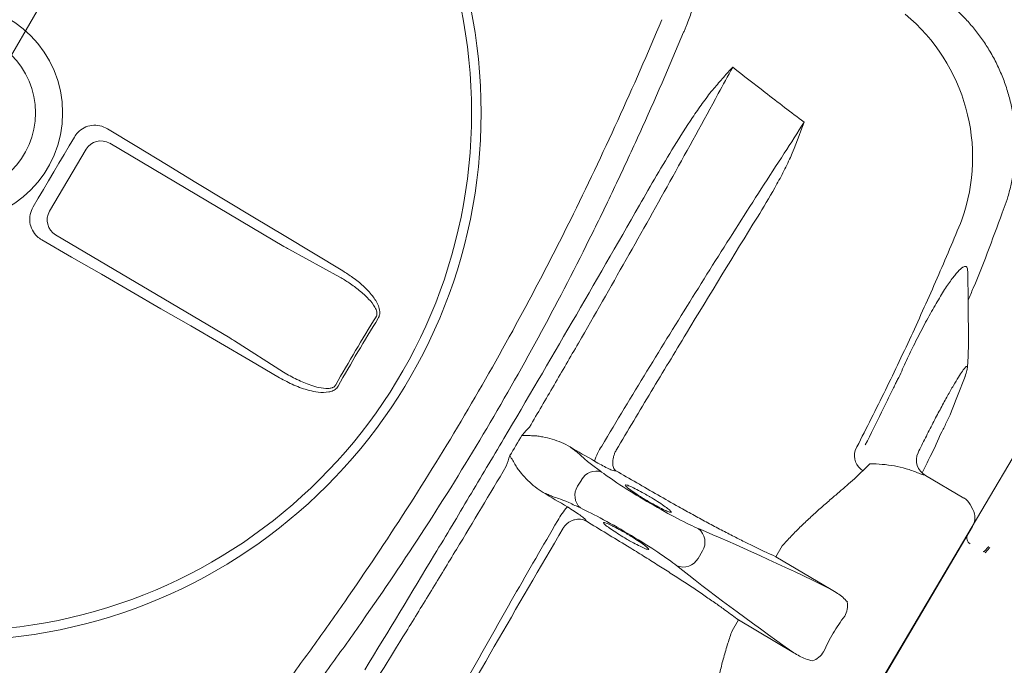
# Model space of a CAD drawing. Header units: millimetres. Extents: x 99250 to 122845, y -19292 to 18303.
# Tile 48 of 99: x 114801 to 115087, y 13566 to 13753. Entities that reach past the tile are written whole.
import ezdxf

# ---------------------------------------------------------------- set-up
doc = ezdxf.new("R2010")
doc.units = ezdxf.units.MM
doc.header["$MEASUREMENT"] = 0
doc.layers.add('IRISH HOUSE_HYD AIRPORT_DRAINAGE LAYOUT 1$0$GREY SCALE', color=8, linetype='Continuous')
doc.layers.add('IRISH HOUSE_HYD AIRPORT_DRAINAGE LAYOUT 1$0$GREYSCALE', color=8, linetype='Continuous', lineweight=0)
doc.layers.add('M-MEP-ELPR-EQUIP', color=6, linetype='Continuous', lineweight=20)

# ---------------------------------------------------------------- blocks, each defined once
blk = doc.blocks.new('IRISH HOUSE_HYD AIRPORT_DRAINAGE LAYOUT 1$0$FLOOR PLAN')
at = {"layer": 'IRISH HOUSE_HYD AIRPORT_DRAINAGE LAYOUT 1$0$GREYSCALE', "color": 8, "lineweight": 0}
for p, q in [((15237.47, 14498.25), (14648, 13484.58)), ((15165.22, 13754.86, -57105.36), (14935.54, 13366.63, -57105.36)), ((14993.59, 13749.78, -57105.4), (14993.59, 13749.79, -57105.4)), ((14834.8, 13716.58, -57105.4), (14826.25, 13721.77, -57105.4)), ((14816.64, 13719.38, -57105.4), (14815.15, 13716.84, -57105.4)), ((14820.04, 13715.82, -57105.4), (14809.4, 13697.84, -57105.4)), ((14815.15, 13716.84, -57105.4), (14813.65, 13714.31, -57105.4)), ((14877.48, 13687.63, -57105.4), (14826.89, 13717.56, -57105.4)), ((14843.35, 13711.4, -57105.4), (14834.8, 13716.58, -57105.4)), ((14813.65, 13714.31, -57105.4), (14812.15, 13711.77, -57105.4)), ((14810.65, 13709.23, -57105.4), (14809.15, 13706.7, -57105.4)), ((14812.15, 13711.77, -57105.4), (14810.65, 13709.23, -57105.4)), ((14851.89, 13706.22, -57105.4), (14843.35, 13711.4, -57105.4)), ((14809.15, 13706.7, -57105.4), (14807.65, 13704.16, -57105.4)), ((14807.65, 13704.16, -57105.4), (14806.15, 13701.63, -57105.4)), ((14860.44, 13701.06, -57105.4), (14851.89, 13706.22, -57105.4)), ((14806.15, 13701.63, -57105.4), (14804.64, 13699.1, -57105.4)), ((14868.98, 13695.9, -57105.4), (14860.44, 13701.06, -57105.4)), ((15086.62, 13698.91, -57105.4), (15086.62, 13698.91, -57105.4)), ((14877.52, 13690.76, -57105.4), (14868.98, 13695.9, -57105.4)), ((14807.18, 13689.52, -57105.4), (14815.84, 13684.53, -57105.4)), ((14811.17, 13690.99, -57105.4), (14861.76, 13661.06, -57105.4)), ((14886.06, 13685.63, -57105.4), (14877.52, 13690.76, -57105.4)), ((14893.75, 13678.72, -57105.4), (14878.9, 13686.82, -57105.4)), ((14815.84, 13684.53, -57105.4), (14824.5, 13679.54, -57105.4)), ((14894.6, 13680.5, -57105.4), (14886.06, 13685.63, -57105.4)), ((14824.5, 13679.54, -57105.4), (14833.15, 13674.54, -57105.4)), ((14833.15, 13674.54, -57105.4), (14841.79, 13669.54, -57105.4)), ((14841.79, 13669.54, -57105.4), (14850.42, 13664.53, -57105.4)), ((14850.42, 13664.53, -57105.4), (14859.04, 13659.52, -57105.4)), ((14859.04, 13659.52, -57105.4), (14867.65, 13654.51, -57105.4)), ((14863.16, 13660.21, -57105.4), (14877.41, 13651.09, -57105.4)), ((14867.65, 13654.51, -57105.4), (14876.25, 13649.5, -57105.4)), ((15075.14, 13649.36, -57105.4), (15073.29, 13644.77, -57105.4)), ((15075.14, 13649.36, -57105.4), (15075.26, 13649.73, -57105.4)), ((15061.67, 13627.75, -57105.4), (15061.93, 13628.27, -57105.4)), ((15045.63, 13622.53, -57105.4), (15047.66, 13624.49, -57105.4)), ((14973.46, 13622.51, -57105.4), (14973.88, 13622.52, -57105.4)), ((15063.86, 13621.17, -57105.4), (15074.95, 13614.6, -57105.4)), ((14963.88, 13619.82, -57105.4), (14962.8, 13617.99, -57105.4)), ((15076.81, 13612.68, -57105.4), (15077.58, 13611.25, -57105.4)), ((14989.35, 13610.59, -57105.4), (14989.36, 13610.59, -57105.4)), ((14965.24, 13607.93, -57105.4), (14965.05, 13608.3, -57105.4)), ((15029.34, 13524.92, -57105.4), (15077.49, 13606.31, -57105.4)), ((15022.23, 13600.7, -57105.4), (15020.38, 13597.56, -57105.4)), ((15082.08, 13600.47, -57105.4), (15080.88, 13599.08, -57105.4)), ((15082.08, 13600.47, -57105.4), (15082.09, 13600.48, -57105.4)), ((14999.04, 13599.23, -57105.4), (14997.77, 13597.08, -57105.4)), ((15081.19, 13598.69, -57105.4), (15082.51, 13600.23, -57105.4)), ((15020.38, 13597.56, -57105.4), (15036.44, 13588.06, -57105.4)), ((15009.51, 13579.19, -57105.4), (15007.65, 13576.05, -57105.4)), ((15025.57, 13569.69, -57105.4), (15009.51, 13579.19, -57105.4))]:
    blk.add_line(p, q, dxfattribs=at)
for radius in [153.13, 150.36, 31.58, 23.71]:
    blk.add_circle((14781.64, 13726.39, -57105.4), radius, dxfattribs=at)
for centre, radius, start, end in [((21130.68, 10361.07), 7752.88, 141.708854, 166.516628), ((21130.68, 10361.07), 7602.52, 141.773276, 166.244763), ((15023.46, 13713.41, -57105.4), 54.05, 340.4634, 50.3316), ((14824.35, 13713.19, -57105.4), 5.05, 59.8675, 148.7006), ((14813.78, 13695.32, -57105.4), 5.05, 150.0827, 238.9158), ((15340.51, 13395.77, -57105.4), 513.8, 148.1108, 150.6725), ((15340.43, 13395.82, -57105.4), 512.94, 148.1109, 150.6724), ((14985.39, 13619.41, -57105.4), 18.66, 146.6186, 161.5725), ((15048.36, 13626.93, -57105.4), 5.18, 163.583, 238.2068), ((15066.09, 13625.56, -57105.4), 4.93, 153.7035, 243.1137), ((14968.19, 13617.54, -57105.4), 4.87, 70.9566, 151.9941), ((14966.87, 13615.32, -57105.4), 4.87, 146.7892, 227.8267), ((14973.49, 13599.35, -57105.4), 18.63, 137.1941, 152.1685), ((15072.4, 13610.29, -57105.4), 5.01, 28.4279, 59.3916), ((15073.17, 13608.87, -57105.4), 5.01, 329.3916, 28.4279), ((14994.84, 13601.83, -57105.4), 4.94, 328.2387, 51.4745), ((15077.85, 13602.99, -57105.4), 2, 149.3916, 239.3916), ((15080.71, 13599.26, -57105.4), 0.251, 238.4722, 319.3916), ((14993.47, 13599.51, -57105.4), 4.94, 247.3087, 330.5446), ((15034.76, 13583.49, -57105.4), 6.44, 330.4077, 8.5879), ((15028.76, 13573.36, -57105.4), 6.44, 290.1953, 328.3756)]:
    blk.add_arc(centre, radius, start, end, dxfattribs=at)
at = {"layer": 'IRISH HOUSE_HYD AIRPORT_DRAINAGE LAYOUT 1$0$GREYSCALE', "color": 8, "lineweight": 0, "ltscale": 0.25}
for centre, radius, start, end in [((21162.38, 10254.78), 7836.99, 141.329977, 165.793479), ((21207.44, 10240.08), 7731.89, 141.956801, 165.483737)]:
    blk.add_arc(centre, radius, start, end, dxfattribs=at)
at = {"layer": 'IRISH HOUSE_HYD AIRPORT_DRAINAGE LAYOUT 1$0$GREYSCALE', "color": 8, "lineweight": 0, "extrusion": (0, 0, -1)}
for centre, major_axis, ratio, start_param, end_param in [((14876.95, 13688.46, -57105.4), (4.27, -2.62), 0.086139, 1.045879, 1.394945), ((14860.79, 13661.13, -57105.4), (4.35, -2.49), 0.086139, 4.88824, 5.237306), ((14976.9, 13619.38, -57105.4), (12.94, -7.66), 0.087489, 2.411328, 2.834153), ((14887.45, 13663.26, -57105.4), (101.81, -60.23), 0.087489, 5.55292, 5.600646), ((14983.73, 13615.17, -57105.4), (17.26, -10.21), 0.087489, 0.555229, 2.459054), ((14969.45, 13606.79, -57105.4), (12.94, -7.66), 0.087489, 3.449035, 3.871858), ((14887.92, 13664.07, -57105.4), (101.81, -60.23), 0.087489, 0.682539, 0.730265), ((14976.43, 13602.83, -57105.4), (17.26, -10.21), 0.087489, 3.824132, 5.727956), ((15167.11, 13492.8, -57105.4), (205.71, -121.7), 0.087489, 3.696821, 3.973461), ((15171.98, 13501.03, -57105.4), (205.71, -121.7), 0.087489, 2.309725, 2.586364)]:
    blk.add_ellipse(centre, major_axis=major_axis, ratio=ratio, start_param=start_param, end_param=end_param, dxfattribs=at)
at = {"layer": 'IRISH HOUSE_HYD AIRPORT_DRAINAGE LAYOUT 1$0$GREYSCALE', "color": 8, "lineweight": 0}
for points, knots in [([(14993.59, 13749.79, -57105.4), (14993.73, 13750.12, -57105.4), (14993.87, 13750.45, -57105.4), (14994.15, 13751.11, -57105.4), (14994.29, 13751.44, -57105.4), (14994.68, 13752.44, -57105.4), (14994.94, 13753.1, -57105.4), (14995.67, 13755.09, -57105.4), (14996.11, 13756.41, -57105.4), (14997.32, 13760.36, -57105.4), (14997.96, 13762.96, -57105.4), (14998.57, 13766.19, -57105.4), (14998.69, 13766.83, -57105.4), (14998.9, 13768.12, -57105.4), (14999, 13768.75, -57105.4), (14999.26, 13770.65, -57105.4), (14999.39, 13771.9, -57105.4), (14999.7, 13775.58, -57105.4), (14999.77, 13777.95, -57105.4), (14999.69, 13781.39, -57105.4), (14999.63, 13782.51, -57105.4), (14999.46, 13784.68, -57105.4), (14999.34, 13785.73, -57105.4), (14998.91, 13788.81, -57105.4), (14998.51, 13790.75, -57105.4), (14997.88, 13793.01, -57105.4), (14997.74, 13793.46, -57105.4), (14997.46, 13794.33, -57105.4), (14997.31, 13794.76, -57105.4), (14996.86, 13796.01, -57105.4), (14996.52, 13796.81, -57105.4), (14995.46, 13799.09, -57105.4), (14994.65, 13800.45, -57105.4), (14993.74, 13801.67, -57105.4)], [0, 0, 0, 0, 0.015625, 0.015625, 0.03125, 0.03125, 0.0625, 0.0625, 0.125, 0.125, 0.25, 0.25, 0.28125, 0.28125, 0.3125, 0.3125, 0.375, 0.375, 0.5, 0.5, 0.5625, 0.5625, 0.625, 0.625, 0.75, 0.75, 0.78125, 0.78125, 0.8125, 0.8125, 0.875, 0.875, 1, 1, 1, 1]), ([(15070.01, 13758.64, -57105.4), (15070.82, 13757.98, -57105.4), (15072.64, 13756.5, -57105.4), (15075.23, 13753.95, -57105.4), (15077.8, 13751.07, -57105.4), (15080.16, 13747.99, -57105.4), (15082.37, 13744.64, -57105.4), (15084.36, 13741.03, -57105.4), (15086.11, 13737.18, -57105.4), (15087.52, 13733.25, -57105.4), (15088.62, 13729.27, -57105.4), (15089.39, 13725.27, -57105.4), (15089.85, 13721.27, -57105.4), (15090.01, 13717.29, -57105.4), (15089.87, 13713.36, -57105.4), (15089.45, 13709.49, -57105.4), (15088.75, 13705.71, -57105.4), (15087.85, 13702.17, -57105.4), (15087.06, 13699.93, -57105.4), (15086.69, 13698.88, -57105.4)], [0, 0, 0, 0, 0.047522, 0.105774, 0.164129, 0.222565, 0.281067, 0.345588, 0.409388, 0.472348, 0.534521, 0.59595, 0.656664, 0.716682, 0.776014, 0.834663, 0.892623, 0.94988, 1, 1, 1, 1]), ([(14987.26, 13753.43, -57105.4), (14983.14, 13743.65, -57105.4), (14978.88, 13733.91, -57105.4), (14970.03, 13714.52, -57105.4), (14965.45, 13704.86, -57105.4), (14955.92, 13685.66, -57105.4), (14950.98, 13676.13, -57105.4), (14940.74, 13657.24, -57105.4), (14935.45, 13647.89, -57105.4), (14924.5, 13629.38, -57105.4), (14918.84, 13620.22, -57105.4), (14907.23, 13602.17, -57105.4), (14901.26, 13593.27, -57105.4), (14892.09, 13580.09, -57105.4), (14889, 13575.72, -57105.4), (14882.74, 13567.05, -57105.4), (14879.59, 13562.74, -57105.4), (14870.02, 13549.91, -57105.4), (14863.54, 13541.49, -57105.4), (14856.95, 13533.17, -57105.4)], [0, 0, 0, 0, 0.125, 0.125, 0.25, 0.25, 0.375, 0.375, 0.5, 0.5, 0.625, 0.625, 0.75, 0.75, 0.8125, 0.8125, 0.875, 0.875, 1, 1, 1, 1]), ([(14863.2, 13529.38, -57105.4), (14869.81, 13537.69, -57105.4), (14876.32, 13546.11, -57105.4), (14885.91, 13558.93, -57105.4), (14889.08, 13563.23, -57105.4), (14895.35, 13571.9, -57105.4), (14898.45, 13576.26, -57105.4), (14907.66, 13589.46, -57105.4), (14913.64, 13598.36, -57105.4), (14925.27, 13616.41, -57105.4), (14930.93, 13625.56, -57105.4), (14941.89, 13644.08, -57105.4), (14947.19, 13653.46, -57105.4), (14957.41, 13672.35, -57105.4), (14962.33, 13681.88, -57105.4), (14969.46, 13696.29, -57105.4), (14971.79, 13701.11, -57105.4), (14976.37, 13710.78, -57105.4), (14978.62, 13715.64, -57105.4), (14985.24, 13730.22, -57105.4), (14989.48, 13739.98, -57105.4), (14993.59, 13749.78, -57105.4)], [0, 0, 0, 0, 0.125, 0.125, 0.1875, 0.1875, 0.25, 0.25, 0.375, 0.375, 0.5, 0.5, 0.625, 0.625, 0.75, 0.75, 0.8125, 0.8125, 0.875, 0.875, 1, 1, 1, 1]), ([(15007.66, 13739.49, -57105.4), (15007.6, 13739.43, -57105.4), (15007.53, 13739.36, -57105.4), (15007.41, 13739.23, -57105.4), (15007.35, 13739.17, -57105.4), (15007.17, 13738.97, -57105.4), (15007.05, 13738.84, -57105.4), (15006.69, 13738.44, -57105.4), (15006.46, 13738.17, -57105.4), (15005.75, 13737.36, -57105.4), (15005.28, 13736.83, -57105.4), (15003.87, 13735.21, -57105.4), (15002.94, 13734.12, -57105.4), (15002.02, 13733.03, -57105.4)], [0, 0, 0, 0, 0.03125, 0.03125, 0.0625, 0.0625, 0.125, 0.125, 0.25, 0.25, 0.5, 0.5, 1, 1, 1, 1]), ([(15002.02, 13733.03, -57105.4), (15001.48, 13732.4, -57105.4), (15000.97, 13731.75, -57105.4), (14999.97, 13730.44, -57105.4), (14999.48, 13729.78, -57105.4), (14998.03, 13727.78, -57105.4), (14997.1, 13726.42, -57105.4), (14994.35, 13722.31, -57105.4), (14992.58, 13719.52, -57105.4), (14989.12, 13713.89, -57105.4), (14987.41, 13711.05, -57105.4), (14984.05, 13705.34, -57105.4), (14982.39, 13702.47, -57105.4), (14980.74, 13699.58, -57105.4)], [0, 0, 0, 0, 0.0625, 0.0625, 0.125, 0.125, 0.25, 0.25, 0.5, 0.5, 0.75, 0.75, 1, 1, 1, 1]), ([(14948.81, 13635.18, -57105.4), (14951.19, 13639.24, -57105.4), (14953.57, 13643.3, -57105.4), (14958.31, 13651.42, -57105.4), (14960.67, 13655.48, -57105.4), (14967.7, 13667.66, -57105.4), (14972.33, 13675.75, -57105.4), (14986.05, 13699.96, -57105.4), (14994.97, 13716.01, -57105.4), (15003.66, 13731.98, -57105.4)], [0, 0, 0, 0, 0.125, 0.125, 0.25, 0.25, 0.5, 0.5, 1, 1, 1, 1]), ([(14826.25, 13721.77, -57105.4), (14825.54, 13722.12, -57105.4), (14824.11, 13722.81, -57105.4), (14821.69, 13722.87, -57105.4), (14819.42, 13722.17, -57105.4), (14817.69, 13720.91, -57105.4), (14816.95, 13719.82, -57105.4), (14816.64, 13719.38, -57105.4)], [0, 0, 0, 0, 0.214916, 0.429922, 0.642835, 0.854056, 1, 1, 1, 1]), ([(15022.81, 13714.65, -57105.4), (15018.37, 13707.84, -57105.4), (15013.93, 13700.95, -57105.4), (15005.05, 13687.02, -57105.4), (15000.62, 13679.99, -57105.4), (14991.77, 13665.8, -57105.4), (14987.34, 13658.62, -57105.4), (14978.54, 13644.2, -57105.4), (14974.16, 13636.96, -57105.4), (14969.81, 13629.68, -57105.4)], [0, 0, 0, 0, 0.25, 0.25, 0.5, 0.5, 0.75, 0.75, 1, 1, 1, 1]), ([(15015.02, 13696.14, -57105.4), (15016.75, 13698.95, -57105.4), (15018.45, 13701.79, -57105.4), (15020.89, 13706.1, -57105.4), (15021.68, 13707.55, -57105.4), (15022.82, 13709.74, -57105.4), (15023.19, 13710.48, -57105.4), (15023.91, 13711.97, -57105.4), (15024.26, 13712.72, -57105.4), (15024.58, 13713.47, -57105.4)], [0, 0, 0, 0, 0.5, 0.5, 0.75, 0.75, 0.875, 0.875, 1, 1, 1, 1]), ([(14804.64, 13699.1, -57105.4), (14804.31, 13698.39, -57105.4), (14803.64, 13696.97, -57105.4), (14803.61, 13694.57, -57105.4), (14804.32, 13692.33, -57105.4), (14805.6, 13690.58, -57105.4), (14806.71, 13689.84, -57105.4), (14807.18, 13689.52, -57105.4)], [0, 0, 0, 0, 0.21225, 0.424556, 0.635748, 0.847225, 1, 1, 1, 1]), ([(14980.74, 13699.58, -57105.4), (14974.29, 13688.28, -57105.4), (14967.77, 13676.98, -57105.4), (14954.64, 13654.4, -57105.4), (14948.03, 13643.12, -57105.4), (14938.04, 13626.23, -57105.4), (14934.69, 13620.61, -57105.4), (14927.99, 13609.38, -57105.4), (14924.64, 13603.78, -57105.4), (14914.54, 13587, -57105.4), (14907.78, 13575.86, -57105.4), (14900.98, 13564.76, -57105.4)], [0, 0, 0, 0, 0.25, 0.25, 0.5, 0.5, 0.625, 0.625, 0.75, 0.75, 1, 1, 1, 1]), ([(15086.67, 13698.89, -57105.4), (15083.81, 13691.05, -57105.4), (15080.51, 13682.02, -57105.4), (15076.71, 13673.19, -57105.4), (15076.21, 13672.02, -57105.4)], [0, 0, 0, 0, 0.868162, 1, 1, 1, 1]), ([(14973.99, 13628.44, -57105.4), (14977.37, 13634.13, -57105.4), (14980.77, 13639.81, -57105.4), (14987.58, 13651.15, -57105.4), (14990.99, 13656.81, -57105.4), (15001.25, 13673.74, -57105.4), (15008.12, 13684.96, -57105.4), (15015.02, 13696.14, -57105.4)], [0, 0, 0, 0, 0.25, 0.25, 0.5, 0.5, 1, 1, 1, 1]), ([(15043.39, 13628.4, -57105.4), (15046.18, 13633.89, -57105.4), (15051.78, 13644.87, -57105.4), (15059.7, 13661.54, -57105.4), (15067.29, 13678.36, -57105.4), (15072.03, 13689.67, -57105.4), (15074.39, 13695.33, -57105.4)], [0, 0, 0, 0, 0.249503, 0.499005, 0.749503, 1, 1, 1, 1]), ([(15055.71, 13648.99, -57105.4), (15055.71, 13648.99, -57105.4), (15056.63, 13650.55, -57105.4), (15057.92, 13654.03, -57105.4), (15060.54, 13659.13, -57105.4), (15063.2, 13664.41, -57105.4), (15065.97, 13669.43, -57105.4), (15068.55, 13673.81, -57105.4), (15070.86, 13677.34, -57105.4), (15072.84, 13679.96, -57105.4), (15074.41, 13681.54, -57105.4), (15075.51, 13681.96, -57105.4), (15076.08, 13681.5, -57105.4), (15076.08, 13680.45, -57105.4), (15076.08, 13680.07, -57105.4)], [0, 0, 0, 0, 0.000001, 0.077483, 0.156444, 0.251386, 0.349178, 0.444652, 0.543049, 0.640373, 0.740767, 0.840327, 0.943106, 1, 1, 1, 1]), ([(14893.75, 13678.72, -57105.4), (14894.67, 13678.16, -57105.4), (14896.62, 13676.97, -57105.4), (14899.44, 13674.88, -57105.4), (14902.01, 13672.58, -57105.4), (14903.74, 13670.47, -57105.4), (14904.47, 13668.87, -57105.4), (14904.54, 13667.95, -57105.4), (14904.41, 13667.46, -57105.4), (14904.29, 13667.26, -57105.4), (14904.26, 13667.2, -57105.4)], [0, 0, 0, 0, 0.19611, 0.418032, 0.642122, 0.825582, 0.912375, 0.957312, 0.988402, 1, 1, 1, 1]), ([(14904.9, 13666.8, -57105.4), (14905.05, 13667.1, -57105.4), (14905.34, 13667.7, -57105.4), (14905.37, 13668.96, -57105.4), (14904.83, 13670.95, -57105.4), (14903.16, 13673.51, -57105.4), (14900.57, 13676.23, -57105.4), (14897.63, 13678.58, -57105.4), (14895.56, 13679.89, -57105.4), (14894.6, 13680.5, -57105.4)], [0, 0, 0, 0, 0.053674, 0.107072, 0.201461, 0.385823, 0.599668, 0.814062, 1, 1, 1, 1]), ([(15076.14, 13680.04, -57105.4), (15076.15, 13678.52, -57105.4), (15076.18, 13674.98, -57105.4), (15076.23, 13669.11, -57105.4), (15076.31, 13662.13, -57105.4), (15076.37, 13657.18, -57105.4), (15075.99, 13652.55, -57105.4)], [0, 0, 0, 0, 0.179067, 0.418189, 0.690626, 1, 1, 1, 1]), ([(15061.93, 13628.27, -57105.4), (15062.65, 13629.71, -57105.4), (15064.1, 13632.66, -57105.4), (15066.26, 13636.86, -57105.4), (15068.34, 13640.8, -57105.4), (15070.25, 13644.31, -57105.4), (15071.98, 13647.35, -57105.4), (15073.44, 13649.77, -57105.4), (15074.61, 13651.55, -57105.4), (15075.45, 13652.6, -57105.4), (15075.93, 13652.93, -57105.4), (15076.05, 13652.48, -57105.4), (15075.82, 13651.36, -57105.4), (15075.37, 13650.03, -57105.4), (15075.14, 13649.36, -57105.4)], [0, 0, 0, 0, 0.0820775, 0.1665466, 0.2486247, 0.333071, 0.415408, 0.5001276, 0.5825184, 0.6672865, 0.7498339, 0.8347659, 0.9162327, 1, 1, 1, 1]), ([(14876.25, 13649.5, -57105.4), (14877.62, 13648.75, -57105.4), (14880.36, 13647.26, -57105.4), (14884.17, 13645.92, -57105.4), (14887.57, 13645.23, -57105.4), (14889.97, 13645.18, -57105.4), (14891.79, 13645.71, -57105.4), (14892.74, 13646.32, -57105.4), (14893.1, 13646.87, -57105.4), (14893.23, 13647.06, -57105.4)], [0, 0, 0, 0, 0.2549733, 0.5094959, 0.6555036, 0.8234143, 0.8930287, 0.9633452, 1, 1, 1, 1]), ([(14892.56, 13647.43, -57105.4), (14892.47, 13647.3, -57105.4), (14892.24, 13646.95, -57105.4), (14891.79, 13646.7, -57105.4), (14891.16, 13646.48, -57105.4), (14889.82, 13646.3, -57105.4), (14887.74, 13646.6, -57105.4), (14884.7, 13647.49, -57105.4), (14881.24, 13648.94, -57105.4), (14878.69, 13650.37, -57105.4), (14877.41, 13651.09, -57105.4)], [0, 0, 0, 0, 0.028874, 0.074198, 0.087541, 0.150828, 0.315881, 0.465459, 0.731192, 1, 1, 1, 1]), ([(15046.35, 13630.03, -57105.4), (15047.95, 13633.17, -57105.4), (15049.53, 13636.32, -57105.4), (15051.87, 13641.06, -57105.4), (15053.03, 13643.44, -57105.4), (15054.38, 13646.21, -57105.4), (15055.04, 13647.6, -57105.4), (15055.33, 13648.2, -57105.4), (15055.52, 13648.59, -57105.4), (15055.61, 13648.79, -57105.4), (15055.71, 13648.99, -57105.4)], [0, 0, 0, 0, 0.5, 0.5, 0.75, 0.875, 0.9375, 0.96875, 0.96875, 1, 1, 1, 1]), ([(15055.71, 13648.99, -57105.4), (15055.71, 13648.99, -57105.4), (15055.71, 13648.99, -57105.4), (15055.71, 13648.99, -57105.4), (15055.71, 13648.99, -57105.4), (15055.71, 13648.99, -57105.4)], [0, 0, 0, 0, 0.341802, 0.948176, 1, 1, 1, 1]), ([(15073.29, 13644.77, -57105.4), (15072.3, 13642.1, -57105.4), (15070.94, 13638.42, -57105.4), (15069.06, 13634.79, -57105.4), (15068.55, 13633.8, -57105.4)], [0, 0, 0, 0, 0.7275248, 1, 1, 1, 1]), ([(14949.84, 13632.68, -57105.4), (14949.29, 13632.69, -57105.4), (14948.75, 13632.7, -57105.4), (14947.68, 13632.73, -57105.4), (14947.14, 13632.75, -57105.4), (14946.6, 13632.77, -57105.4)], [0, 0, 0, 0, 0.5, 0.5, 1, 1, 1, 1]), ([(14949.84, 13632.68, -57105.4), (14950.32, 13632.67, -57105.4), (14950.8, 13632.62, -57105.4), (14951.75, 13632.5, -57105.4), (14952.22, 13632.42, -57105.4), (14953.62, 13632.14, -57105.4), (14954.54, 13631.92, -57105.4), (14956.35, 13631.38, -57105.4), (14957.24, 13631.07, -57105.4), (14958.98, 13630.35, -57105.4), (14959.82, 13629.92, -57105.4), (14960.63, 13629.42, -57105.4)], [0, 0, 0, 0, 0.125, 0.125, 0.25, 0.25, 0.5, 0.5, 0.75, 0.75, 1, 1, 1, 1]), ([(15068.54, 13633.8, -57105.4), (15067.46, 13631.4, -57105.4), (15065.67, 13627.38, -57105.4), (15063.63, 13623.48, -57105.4), (15062.82, 13621.92, -57105.4)], [0, 0, 0, 0, 0.598702, 1, 1, 1, 1]), ([(14605.58, 13630.22, -57105.4), (14622.21, 13619.18, -57105.4), (14639.02, 13608.39, -57105.4), (14664.51, 13592.56, -57105.4), (14673.05, 13587.34, -57105.4), (14690.23, 13577.03, -57105.4), (14698.87, 13571.93, -57105.4), (14724.86, 13556.86, -57105.4), (14742.31, 13547.09, -57105.4), (14777.46, 13528.11, -57105.4), (14795.17, 13518.9, -57105.4), (14812.99, 13509.97, -57105.4)], [0, 0, 0, 0, 0.25, 0.25, 0.375, 0.375, 0.5, 0.5, 0.75, 0.75, 1, 1, 1, 1]), ([(14964.36, 13626.33, -57105.4), (14964, 13626.71, -57105.4), (14963.5, 13627.16, -57105.4), (14962.57, 13627.93, -57105.4), (14962.22, 13628.21, -57105.4), (14961.47, 13628.79, -57105.4), (14961.06, 13629.1, -57105.4), (14960.63, 13629.42, -57105.4)], [0, 0, 0, 0, 0.5, 0.5, 0.75, 0.75, 1, 1, 1, 1]), ([(14944.77, 13624.11, -57105.4), (14944.5, 13624.58, -57105.4), (14944.22, 13625.05, -57105.4), (14943.68, 13625.98, -57105.4), (14943.4, 13626.44, -57105.4), (14943.13, 13626.9, -57105.4)], [0, 0, 0, 0, 0.5, 0.5, 1, 1, 1, 1]), ([(14973.85, 13628.2, -57105.4), (14973.71, 13627.91, -57105.4), (14973.58, 13627.61, -57105.4), (14973.35, 13627.02, -57105.4), (14973.26, 13626.72, -57105.4), (14973.11, 13626.14, -57105.4), (14973.06, 13625.85, -57105.4), (14972.99, 13625.29, -57105.4), (14972.98, 13625.02, -57105.4), (14972.99, 13624.51, -57105.4), (14973.01, 13624.27, -57105.4), (14973.1, 13623.82, -57105.4), (14973.16, 13623.61, -57105.4), (14973.31, 13623.23, -57105.4), (14973.4, 13623.06, -57105.4), (14973.56, 13622.83, -57105.4), (14973.62, 13622.76, -57105.4), (14973.74, 13622.63, -57105.4), (14973.81, 13622.57, -57105.4), (14973.88, 13622.52, -57105.4)], [0, 0, 0, 0, 0.125, 0.125, 0.25, 0.25, 0.375, 0.375, 0.5, 0.5, 0.625, 0.625, 0.75, 0.75, 0.875, 0.875, 0.9375, 0.9375, 1, 1, 1, 1]), ([(14883.62, 13529.08, -57105.4), (14893.42, 13544.37, -57105.4), (14903.21, 13559.94, -57105.4), (14915.43, 13579.74, -57105.4), (14917.88, 13583.72, -57105.4), (14922.75, 13591.69, -57105.4), (14925.18, 13595.68, -57105.4), (14932.45, 13607.69, -57105.4), (14937.27, 13615.73, -57105.4), (14942.07, 13623.81, -57105.4)], [0, 0, 0, 0, 0.5, 0.5, 0.625, 0.625, 0.75, 0.75, 1, 1, 1, 1]), ([(14952.82, 13616.22, -57105.4), (14951.99, 13616.68, -57105.4), (14951.22, 13617.22, -57105.4), (14949.74, 13618.39, -57105.4), (14949.04, 13619.02, -57105.4), (14947.7, 13620.35, -57105.4), (14947.06, 13621.05, -57105.4), (14946.14, 13622.15, -57105.4), (14945.85, 13622.52, -57105.4), (14945.28, 13623.29, -57105.4), (14945.01, 13623.69, -57105.4), (14944.77, 13624.11, -57105.4)], [0, 0, 0, 0, 0.25, 0.25, 0.5, 0.5, 0.75, 0.75, 0.875, 0.875, 1, 1, 1, 1]), ([(14967.69, 13625.31, -57105.4), (14968.38, 13624.91, -57105.4), (14969.04, 13624.53, -57105.4), (14970.33, 13623.84, -57105.4), (14970.92, 13623.54, -57105.4), (14971.96, 13623.03, -57105.4), (14972.4, 13622.84, -57105.4), (14973.09, 13622.57, -57105.4), (14973.33, 13622.51, -57105.4), (14973.46, 13622.51, -57105.4)], [0, 0, 0, 0, 0.25, 0.25, 0.5, 0.5, 0.75, 0.75, 1, 1, 1, 1]), ([(15047.66, 13624.49, -57105.4), (15048.88, 13624.51, -57105.4), (15050.08, 13624.47, -57105.4), (15052.45, 13624.27, -57105.4), (15053.63, 13624.11, -57105.4), (15055.94, 13623.68, -57105.4), (15057.08, 13623.41, -57105.4), (15059.33, 13622.76, -57105.4), (15060.44, 13622.38, -57105.4), (15061.54, 13621.95, -57105.4)], [0, 0, 0, 0, 0.25, 0.25, 0.5, 0.5, 0.75, 0.75, 1, 1, 1, 1]), ([(15022.23, 13600.7, -57105.4), (15023.09, 13601.65, -57105.4), (15024.91, 13603.66, -57105.4), (15027.75, 13606.5, -57105.4), (15030.7, 13609.28, -57105.4), (15033.62, 13611.89, -57105.4), (15036.44, 13614.33, -57105.4), (15039.08, 13616.59, -57105.4), (15041.53, 13618.71, -57105.4), (15043.77, 13620.7, -57105.4), (15045.01, 13621.92, -57105.4), (15045.63, 13622.53, -57105.4)], [0, 0, 0, 0, 0.099727, 0.210626, 0.321535, 0.435425, 0.549315, 0.660296, 0.771268, 0.885644, 1, 1, 1, 1]), ([(15061.54, 13621.95, -57105.4), (15062.09, 13621.73, -57105.4), (15062.55, 13621.57, -57105.4), (15063.26, 13621.33, -57105.4), (15063.5, 13621.26, -57105.4), (15063.86, 13621.17, -57105.4)], [0, 0, 0, 0, 0.5, 0.5, 1, 1, 1, 1]), ([(14983.64, 13615.02, -57105.4), (14983.12, 13615.32, -57105.4), (14981.86, 13616.06, -57105.4), (14979.94, 13617.1, -57105.4), (14978.16, 13617.97, -57105.4), (14977, 13618.42, -57105.4), (14976.5, 13618.49, -57105.4), (14976.7, 13618.24, -57105.4), (14976.76, 13618.16, -57105.4)], [0, 0, 0, 0, 0.132098, 0.323567, 0.515414, 0.707812, 0.900839, 1, 1, 1, 1]), ([(14976.76, 13618.16, -57105.4), (14976.79, 13618.1, -57105.4), (14976.88, 13617.92, -57105.4), (14977.83, 13617.16, -57105.4), (14979.44, 13616.03, -57105.4), (14981.27, 13614.86, -57105.4), (14983.22, 13613.68, -57105.4), (14985.21, 13612.54, -57105.4), (14987.24, 13611.47, -57105.4), (14988.86, 13610.71, -57105.4), (14989.39, 13610.55, -57105.4), (14989.65, 13610.48, -57105.4)], [0, 0, 0, 0, 0.060949, 0.185979, 0.310678, 0.434944, 0.512561, 0.636279, 0.760031, 0.884003, 1, 1, 1, 1]), ([(14952.82, 13616.22, -57105.4), (14953.31, 13615.99, -57105.4), (14953.78, 13615.78, -57105.4), (14954.65, 13615.4, -57105.4), (14955.06, 13615.23, -57105.4), (14956.18, 13614.79, -57105.4), (14956.81, 13614.57, -57105.4), (14957.32, 13614.43, -57105.4)], [0, 0, 0, 0, 0.25, 0.25, 0.5, 0.5, 1, 1, 1, 1]), ([(14989.65, 13610.48, -57105.4), (14989.67, 13610.47, -57105.4), (14990.03, 13610.35, -57105.4), (14990.04, 13610.54, -57105.4), (14989.58, 13611.07, -57105.4), (14988.33, 13612.03, -57105.4), (14986.53, 13613.25, -57105.4), (14984.85, 13614.3, -57105.4), (14983.87, 13614.88, -57105.4), (14983.64, 13615.02, -57105.4)], [0, 0, 0, 0, 0.0125521, 0.1986893, 0.3850478, 0.5712562, 0.7570178, 0.9421233, 1, 1, 1, 1]), ([(14986.06, 13615.51, -57105.4), (14988.11, 13614.34, -57105.4), (14991.55, 13612.38, -57105.4), (14996.23, 13609.78, -57105.4), (15000.2, 13607.62, -57105.4), (15004.06, 13605.56, -57105.4), (15007.77, 13603.64, -57105.4), (15011.25, 13601.88, -57105.4), (15014.52, 13600.27, -57105.4), (15017.6, 13598.81, -57105.4), (15019.45, 13597.98, -57105.4), (15020.38, 13597.56, -57105.4)], [0, 0, 0, 0, 0.155431, 0.25949, 0.363548, 0.470649, 0.57775, 0.681803, 0.785857, 0.892928, 1, 1, 1, 1]), ([(14965.05, 13608.3, -57105.4), (14964.99, 13608.42, -57105.4), (14964.82, 13608.59, -57105.4), (14964.25, 13609.07, -57105.4), (14963.88, 13609.36, -57105.4), (14962.93, 13610.03, -57105.4), (14962.38, 13610.4, -57105.4), (14961.15, 13611.19, -57105.4), (14960.5, 13611.6, -57105.4), (14959.82, 13612.01, -57105.4)], [0, 0, 0, 0, 0.25, 0.25, 0.5, 0.5, 0.75, 0.75, 1, 1, 1, 1]), ([(14957.01, 13608.05, -57105.4), (14952.73, 13600.73, -57105.4), (14948.49, 13593.41, -57105.4), (14940.1, 13578.77, -57105.4), (14935.95, 13571.44, -57105.4), (14927.76, 13556.82, -57105.4), (14923.72, 13549.54, -57105.4), (14915.79, 13535.05, -57105.4), (14911.89, 13527.84, -57105.4), (14908.05, 13520.66, -57105.4)], [0, 0, 0, 0, 0.25, 0.25, 0.5, 0.5, 0.75, 0.75, 1, 1, 1, 1]), ([(14958.86, 13606.22, -57105.4), (14959.05, 13606.48, -57105.4), (14959.26, 13606.72, -57105.4), (14959.73, 13607.16, -57105.4), (14959.98, 13607.36, -57105.4), (14960.5, 13607.72, -57105.4), (14960.78, 13607.87, -57105.4), (14961.35, 13608.12, -57105.4), (14961.64, 13608.21, -57105.4), (14962.22, 13608.36, -57105.4), (14962.51, 13608.4, -57105.4), (14963.09, 13608.44, -57105.4), (14963.38, 13608.44, -57105.4), (14963.94, 13608.38, -57105.4), (14964.21, 13608.32, -57105.4), (14964.61, 13608.2, -57105.4), (14964.74, 13608.15, -57105.4), (14965, 13608.05, -57105.4), (14965.12, 13607.99, -57105.4), (14965.24, 13607.93, -57105.4)], [0, 0, 0, 0, 0.125, 0.125, 0.25, 0.25, 0.375, 0.375, 0.5, 0.5, 0.625, 0.625, 0.75, 0.75, 0.875, 0.875, 0.9375, 0.9375, 1, 1, 1, 1]), ([(14973.39, 13606.25, -57105.4), (14973.07, 13606.41, -57105.4), (14972.11, 13606.91, -57105.4), (14971.01, 13607.38, -57105.4), (14970.21, 13607.6, -57105.4), (14970.32, 13607.35, -57105.4), (14970.38, 13607.23, -57105.4)], [0, 0, 0, 0, 0.138475, 0.425595, 0.712972, 1, 1, 1, 1]), ([(14970.38, 13607.23, -57105.4), (14970.58, 13607.03, -57105.4), (14970.98, 13606.63, -57105.4), (14972.43, 13605.58, -57105.4), (14974.32, 13604.33, -57105.4), (14976.25, 13603.15, -57105.4), (14978.19, 13602.03, -57105.4), (14980.07, 13601, -57105.4), (14981.8, 13600.15, -57105.4), (14982.81, 13599.72, -57105.4), (14982.99, 13599.71, -57105.4), (14983.01, 13599.71, -57105.4)], [0, 0, 0, 0, 0.12873, 0.257, 0.385041, 0.513034, 0.593354, 0.721934, 0.850956, 0.980313, 1, 1, 1, 1]), ([(14977.2, 13604.15, -57105.4), (14976.97, 13604.28, -57105.4), (14976.01, 13604.85, -57105.4), (14975.04, 13605.39, -57105.4), (14974.01, 13605.94, -57105.4), (14973.7, 13606.1, -57105.4), (14973.39, 13606.25, -57105.4)], [0, 0, 0, 0, 0.170805, 0.715603, 0.716948, 1, 1, 1, 1]), ([(14983.01, 13599.71, -57105.4), (14983.19, 13599.67, -57105.4), (14983.59, 13599.6, -57105.4), (14983.3, 13600.02, -57105.4), (14982.35, 13600.82, -57105.4), (14980.76, 13601.93, -57105.4), (14978.95, 13603.1, -57105.4), (14977.71, 13603.84, -57105.4), (14977.2, 13604.15, -57105.4)], [0, 0, 0, 0, 0.154069, 0.335329, 0.515993, 0.696154, 0.875964, 1, 1, 1, 1]), ([(15009.51, 13579.19, -57105.4), (15008.3, 13580.1, -57105.4), (15006.29, 13581.61, -57105.4), (15002.96, 13583.98, -57105.4), (14999.88, 13586.11, -57105.4), (14996.54, 13588.38, -57105.4), (14992.98, 13590.73, -57105.4), (14989.28, 13593.12, -57105.4), (14985.43, 13595.57, -57105.4), (14981.42, 13598.08, -57105.4), (14978.64, 13599.78, -57105.4), (14977.25, 13600.63, -57105.4)], [0, 0, 0, 0, 0.1578809, 0.261641, 0.3654014, 0.4721602, 0.5789187, 0.6826798, 0.7864408, 0.8932205, 1, 1, 1, 1]), ([(15036.44, 13588.06, -57105.4), (15037.07, 13587.69, -57105.4), (15038.23, 13587.01, -57105.4), (15039.82, 13585.82, -57105.4), (15040.69, 13584.91, -57105.4), (15041.13, 13584.45, -57105.4)], [0, 0, 0, 0, 0.374373, 0.684718, 1, 1, 1, 1]), ([(15040.36, 13580.31, -57105.4), (15039.16, 13578.72, -57105.4), (15038.04, 13577.06, -57105.4), (15035.98, 13573.58, -57105.4), (15035.06, 13571.8, -57105.4), (15034.25, 13569.99, -57105.4)], [0, 0, 0, 0, 0.5, 0.5, 1, 1, 1, 1]), ([(14999.79, 13545.04, -57105.4), (15000.01, 13545.85, -57105.4), (15000.47, 13547.47, -57105.4), (15001.13, 13550.35, -57105.4), (15001.81, 13553.53, -57105.4), (15002.53, 13556.97, -57105.4), (15003.31, 13560.59, -57105.4), (15004.18, 13564.37, -57105.4), (15005.2, 13568.32, -57105.4), (15006.33, 13572.24, -57105.4), (15007.23, 13574.84, -57105.4), (15007.65, 13576.05, -57105.4)], [0, 0, 0, 0, 0.110862, 0.221742, 0.336208, 0.450686, 0.561628, 0.67257, 0.786427, 0.900273, 1, 1, 1, 1]), ([(15030.99, 13567.32, -57105.4), (15030.31, 13567.5, -57105.4), (15028.37, 13568.03, -57105.4), (15026.67, 13569.03, -57105.4), (15025.57, 13569.69, -57105.4)], [0, 0, 0, 0, 0.3484193, 1, 1, 1, 1])]:
    blk.add_open_spline(points, degree=3, knots=knots, dxfattribs=at)
for points in [[(15003.66, 13731.98, -57105.4), (15005.02, 13734.51, -57105.4), (15006.41, 13737.07, -57105.4), (15007.83, 13739.64, -57105.4)], [(15007.66, 13739.49, -57105.4), (15007.71, 13739.53, -57105.4), (15007.76, 13739.57, -57105.4), (15007.81, 13739.61, -57105.4)], [(15007.81, 13739.61, -57105.4), (15007.82, 13739.62, -57105.4), (15007.82, 13739.63, -57105.4), (15007.83, 13739.64, -57105.4)], [(15017.27, 13732.34, -57105.4), (15014.11, 13734.75, -57105.4), (15010.96, 13737.18, -57105.4), (15007.83, 13739.64, -57105.4)], [(15028.57, 13723.71, -57105.4), (15024.77, 13726.53, -57105.4), (15020.99, 13729.4, -57105.4), (15017.27, 13732.34, -57105.4)], [(15028.57, 13723.71, -57105.4), (15026.66, 13720.64, -57105.4), (15024.73, 13717.61, -57105.4), (15022.81, 13714.65, -57105.4)], [(15024.58, 13713.47, -57105.4), (15026.03, 13716.84, -57105.4), (15027.33, 13720.27, -57105.4), (15028.57, 13723.71, -57105.4)], [(15055.71, 13648.99, -57105.4), (15055.71, 13648.99, -57105.4), (15055.71, 13648.99, -57105.4), (15055.71, 13648.99, -57105.4)], [(15055.71, 13648.99, -57105.4), (15055.71, 13648.99, -57105.4), (15055.71, 13648.99, -57105.4), (15055.71, 13648.99, -57105.4)], [(14948.81, 13635.18, -57105.4), (14948.06, 13634.39, -57105.4), (14947.33, 13633.58, -57105.4), (14946.6, 13632.77, -57105.4)], [(14946.6, 13632.77, -57105.4), (14945.45, 13630.81, -57105.4), (14944.29, 13628.85, -57105.4), (14943.13, 13626.9, -57105.4)], [(14960.63, 13629.42, -57105.4), (14962.98, 13628.05, -57105.4), (14965.33, 13626.68, -57105.4), (14967.69, 13625.31, -57105.4)], [(14942.07, 13623.81, -57105.4), (14942.41, 13624.84, -57105.4), (14942.77, 13625.87, -57105.4), (14943.13, 13626.9, -57105.4)], [(14973.85, 13628.2, -57105.4), (14973.89, 13628.28, -57105.4), (14973.94, 13628.36, -57105.4), (14973.99, 13628.44, -57105.4)], [(14973.88, 13622.52, -57105.4), (14977.94, 13620.18, -57105.4), (14982, 13617.84, -57105.4), (14986.06, 13615.51, -57105.4)], [(14959.82, 13612.01, -57105.4), (14957.48, 13613.41, -57105.4), (14955.15, 13614.82, -57105.4), (14952.82, 13616.22, -57105.4)], [(14958.86, 13606.22, -57105.4), (14958.77, 13606.09, -57105.4), (14958.68, 13605.96, -57105.4), (14958.6, 13605.83, -57105.4)], [(14977.25, 13600.63, -57105.4), (14973.25, 13603.06, -57105.4), (14969.25, 13605.5, -57105.4), (14965.24, 13607.93, -57105.4)], [(14958.6, 13605.83, -57105.4), (14945.13, 13582.92, -57105.4), (14931.9, 13559.99, -57105.4), (14918.9, 13537.06, -57105.4)]]:
    blk.add_open_spline(points, degree=3, dxfattribs=at)
blk = doc.blocks.new('IRISH HOUSE_HYD AIRPORT_DRAINAGE LAYOUT 1')
at = {"layer": 'IRISH HOUSE_HYD AIRPORT_DRAINAGE LAYOUT 1$0$GREY SCALE'}
blk.add_blockref('IRISH HOUSE_HYD AIRPORT_DRAINAGE LAYOUT 1$0$FLOOR PLAN', (0, 0), dxfattribs=at)

msp = doc.modelspace()

# ---------------------------------------------------------------- block references
at = {"layer": 'M-MEP-ELPR-EQUIP'}
msp.add_blockref('IRISH HOUSE_HYD AIRPORT_DRAINAGE LAYOUT 1', (100000, 0), dxfattribs=at)

doc.saveas('drawing.dxf')
